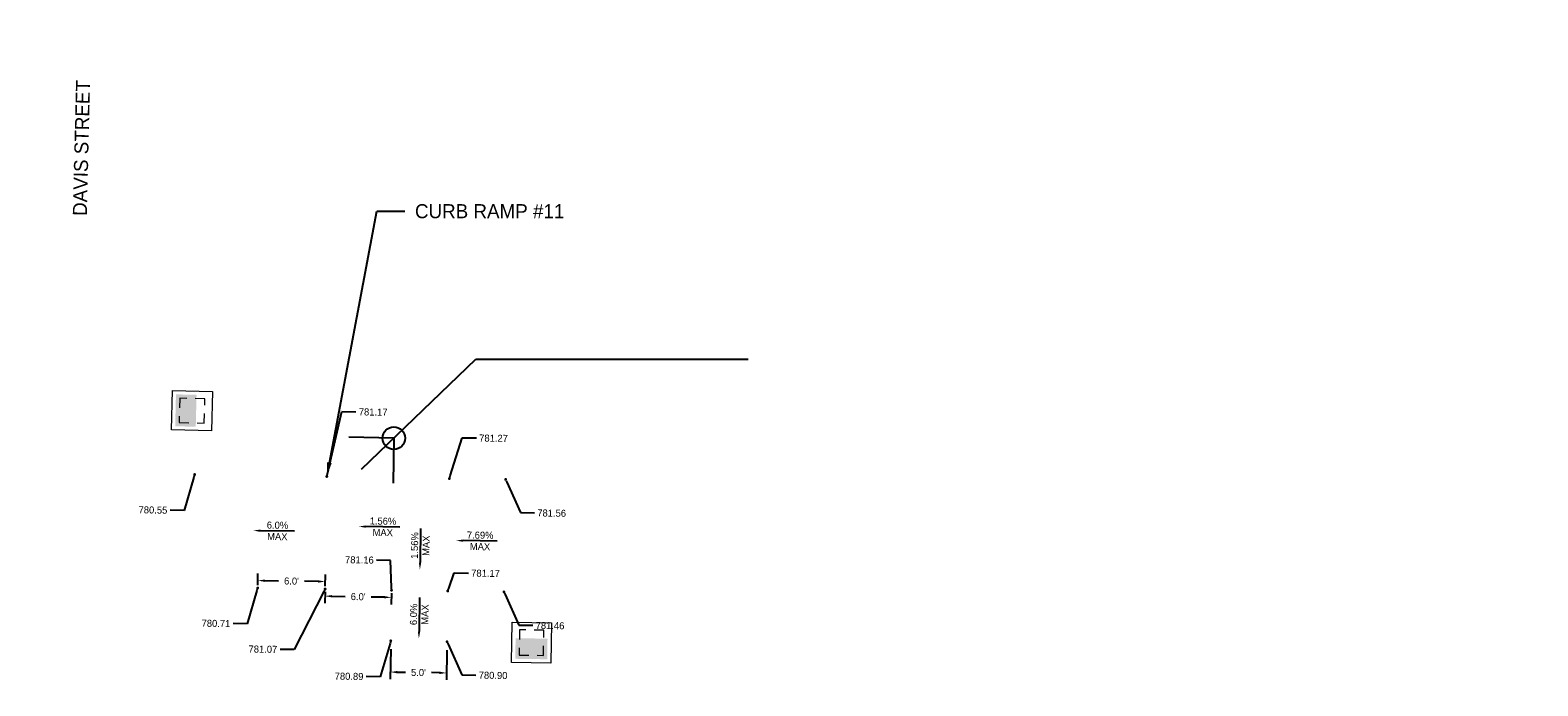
# Model space of a CAD drawing. Header units: feet. Extents: x 1384904 to 1390579, y 443400 to 444295.
# Tile 13 of 57: x 1388164 to 1388298, y 443975 to 444033. Entities that reach past the tile are written whole.
import ezdxf
from ezdxf import colors
from ezdxf.entities.mleader import LeaderData, LeaderLine
from ezdxf.math import Vec2, Vec3

# ---------------------------------------------------------------- set-up
doc = ezdxf.new("R2010")
doc.units = ezdxf.units.FT
doc.header["$MEASUREMENT"] = 0
doc.linetypes.add('drainage01', pattern=[1.6, 0.85, -0.75])
for name, color, linetype in [('DR_P_Cells', 1, 'Continuous'), ('DR_P_Storm_Sewer', 1, 'Continuous'), ('DT_P_Text', 3, 'Continuous'), ('PV_P_Text', 7, 'Continuous')]:
    doc.layers.add(name, color=color, linetype=linetype)
doc.styles.add('Slanted-Normal', font='font31.shx', dxfattribs={"height": 0.14})
doc.styles.get("Standard").update_dxf_attribs({"font": 'font31.shx'})
doc.dimstyles.get("Standard").update_dxf_attribs({"dimtxt": 0.18, "dimasz": 0.18, "dimexe": 0.18, "dimexo": 0.0625, "dimgap": 0.09, "dimtad": 0, "dimtih": 1, "dimtoh": 1, "dimdec": 4, "dimzin": 0, "dimdsep": 46, "dimtxsty": 'Standard', "dimcen": 0.09, "dimadec": 0, "dimazin": 0, "dimtfac": 1, "dimtdec": 4, "dimtofl": 0, "dimtmove": 0, "dimatfit": 3, "dimfxl": 1, "dimtolj": 1, "dimtzin": 0, "dimarcsym": 0})

# ---------------------------------------------------------------- blocks, each defined once
blk = doc.blocks.new('CB3A-P')
at = {"layer": 'Defpoints', "color": 20, "linetype": 'drainage01', "lineweight": 0}
blk.add_lwpolyline([(1.08, 1.12), (-1.08, 1.12), (-1.08, -1.12), (1.08, -1.12), (1.08, 1.12)], close=True, dxfattribs=at)
at = {"layer": 'DR_P_Cells', "color": 1, "linetype": 'Continuous', "lineweight": 13, "flags": 128}
blk.add_lwpolyline([(-1.75, 1.79), (1.75, 1.79), (1.75, -1.79), (-1.75, -1.79), (-1.75, 1.79)], close=True, dxfattribs=at)
at = {"layer": 'DR_P_Cells', "color": 1, "linetype": 'Continuous', "lineweight": 0, "extrusion": (0, 0, -1)}
blk.add_solid([(1.42, 0.37), (-1.42, 0.37), (1.42, -1.46), (-1.42, -1.46)], dxfattribs=at)
blk = doc.blocks.new('*D961')
at = {"layer": 'Defpoints', "color": 0, "transparency": 16777216}
for p in [(1388190.31, 443984.14), (1388184.3, 443983.57, 781.66), (1388190.3, 443983.48, 781.66)]:
    blk.add_point(p, dxfattribs=at)
at = {"layer": 'PV_P_Text', "color": 0, "lineweight": -2, "transparency": 16777216}
for p, q in [((1388184.31, 443983.82), (1388184.32, 443984.85)), ((1388184.94, 443984.22), (1388186.15, 443984.2)), ((1388189.69, 443984.15), (1388188.47, 443984.17)), ((1388190.31, 443983.73), (1388190.32, 443984.76))]:
    blk.add_line(p, q, dxfattribs=at)
at = {"layer": 'PV_P_Text', "color": 0, "transparency": 16777216}
for points in [[(1388184.94, 443984.32), (1388184.94, 443984.11), (1388184.31, 443984.23)], [(1388189.69, 443984.25), (1388189.69, 443984.04), (1388190.31, 443984.14)]]:
    blk.add_solid(points, dxfattribs=at)
at = {"layer": 'PV_P_Text', "color": 0, "transparency": 16777216, "insert": (1388187.31, 443984.18), "char_height": 0.625, "attachment_point": 5, "rotation": 359.156}
blk.add_mtext("\\A1;6.0'", dxfattribs=at)
blk = doc.blocks.new('*D962')
at = {"layer": 'Defpoints', "color": 0, "transparency": 16777216}
for p in [(1388190.3, 443983.48, 781.66), (1388196.19, 443982.73), (1388196.21, 443983.37, 781.66)]:
    blk.add_point(p, dxfattribs=at)
at = {"layer": 'PV_P_Text', "color": 0, "lineweight": -2, "transparency": 16777216}
for p, q in [((1388190.3, 443983.23), (1388190.28, 443982.22)), ((1388190.91, 443982.83), (1388192.08, 443982.81)), ((1388195.57, 443982.74), (1388194.4, 443982.76)), ((1388196.2, 443983.12), (1388196.18, 443982.1))]:
    blk.add_line(p, q, dxfattribs=at)
at = {"layer": 'PV_P_Text', "color": 0, "transparency": 16777216}
for points in [[(1388190.92, 443982.94), (1388190.91, 443982.73), (1388190.29, 443982.84)], [(1388195.57, 443982.85), (1388195.57, 443982.64), (1388196.19, 443982.73)]]:
    blk.add_solid(points, dxfattribs=at)
at = {"layer": 'PV_P_Text', "color": 0, "transparency": 16777216, "insert": (1388193.24, 443982.79), "char_height": 0.625, "attachment_point": 5, "rotation": 358.8936}
blk.add_mtext("\\A1;6.0'", dxfattribs=at)
blk = doc.blocks.new('_Dot')
at = {"color": 0, "linetype": 'ByBlock', "lineweight": -2}
blk.add_line((-0.5, 0), (-1, 0), dxfattribs=at)
at = {"color": 0, "linetype": 'ByBlock', "const_width": 0.5}
blk.add_lwpolyline([(-0.25, 0, 1), (0.25, 0, 1)], format="xyb", close=True, dxfattribs=at)
blk = doc.blocks.new('*D966')
at = {"layer": 'Defpoints', "color": 0, "transparency": 16777216}
for p in [(1388196.13, 443978.37), (1388201.13, 443978.29), (1388201.1, 443976.01)]:
    blk.add_point(p, dxfattribs=at)
at = {"layer": 'PV_P_Text', "color": 0, "lineweight": -2, "transparency": 16777216}
for p, q in [((1388196.13, 443978.12), (1388196.09, 443975.47)), ((1388201.13, 443978.04), (1388201.09, 443975.39)), ((1388196.72, 443976.08), (1388197.44, 443976.07)), ((1388200.47, 443976.02), (1388199.75, 443976.04))]:
    blk.add_line(p, q, dxfattribs=at)
at = {"layer": 'PV_P_Text', "color": 0, "transparency": 16777216}
for points in [[(1388196.72, 443976.19), (1388196.72, 443975.98), (1388196.1, 443976.09)], [(1388200.47, 443976.13), (1388200.47, 443975.92), (1388201.1, 443976.01)]]:
    blk.add_solid(points, dxfattribs=at)
at = {"layer": 'PV_P_Text', "color": 0, "transparency": 16777216, "insert": (1388198.6, 443976.05), "char_height": 0.625, "attachment_point": 5, "rotation": 359.0862}
blk.add_mtext("\\A1;5.0'", dxfattribs=at)
blk = doc.blocks.new('*D1065')
at = {"layer": 'Defpoints', "color": 0, "transparency": 16777216}
for p in [(1387895.13, 444137.12), (1387540.98, 443974.54), (1387898.95, 443973.3), (1387891.7, 443959.38), (1390194.58, 443935.45)]:
    blk.add_point(p, dxfattribs=at)
at = {"layer": 'DT_P_Text', "color": 0, "lineweight": -2, "transparency": 16777216}
for start, end in [(56.546, 80.0108), (8.0373, 33.7515)]:
    blk.add_arc((1387891.89, 443969.37), 8.07, start, end, dxfattribs=at)
at = {"layer": 'DT_P_Text', "color": 0, "transparency": 16777216}
for points in [[(1387893.27, 443977.12), (1387893.31, 443977.53), (1387892.05, 443977.44)], [(1387900.09, 443970.52), (1387899.67, 443970.49), (1387899.96, 443969.26)]]:
    blk.add_solid(points, dxfattribs=at)
at = {"layer": 'DT_P_Text', "color": 0, "transparency": 16777216, "insert": (1387897.69, 443974.98), "char_height": 1.25, "attachment_point": 5}
blk.add_mtext('\\A1;89°44\'10"', dxfattribs=at)
blk = doc.blocks.new('*D1066')
at = {"layer": 'Defpoints', "color": 0, "transparency": 16777216}
for p in [(1388170.02, 444145.73), (1387540.98, 443974.54), (1388173.06, 443969.46), (1388165.39, 443955.34), (1390194.58, 443935.45)]:
    blk.add_point(p, dxfattribs=at)
at = {"layer": 'DT_P_Text', "color": 0, "lineweight": -2, "transparency": 16777216}
for start, end in [(55.6454, 80.1702), (7.5921, 34.109)]:
    blk.add_arc((1388165.63, 443965.34), 8.5, start, end, dxfattribs=at)
at = {"layer": 'DT_P_Text', "color": 0, "transparency": 16777216}
for points in [[(1388167.06, 443973.51), (1388167.1, 443973.92), (1388165.84, 443973.84)], [(1388174.26, 443966.48), (1388173.84, 443966.45), (1388174.13, 443965.22)]]:
    blk.add_solid(points, dxfattribs=at)
at = {"layer": 'DT_P_Text', "color": 0, "transparency": 16777216, "insert": (1388171.75, 443971.23), "char_height": 1.25, "attachment_point": 5}
blk.add_mtext('\\A1;89°27\'2"', dxfattribs=at)
blk = doc.blocks.new('*D1068')
at = {"layer": 'Defpoints', "color": 0, "transparency": 16777216}
for p in [(1388548.53, 444294.6), (1387540.98, 443974.54), (1388551.28, 443965.87), (1388540.11, 443949.82), (1390194.58, 443935.45)]:
    blk.add_point(p, dxfattribs=at)
at = {"layer": 'DT_P_Text', "color": 0, "lineweight": -2, "transparency": 16777216}
for start, end in [(51.56, 82.8622), (4.8957, 37.0861)]:
    blk.add_arc((1388540.36, 443959.82), 12.48, start, end, dxfattribs=at)
at = {"layer": 'DT_P_Text', "color": 0, "transparency": 16777216}
for points in [[(1388541.89, 443972), (1388541.92, 443972.41), (1388540.66, 443972.3)], [(1388553, 443960.89), (1388552.59, 443960.88), (1388552.84, 443959.64)]]:
    blk.add_solid(points, dxfattribs=at)
at = {"layer": 'DT_P_Text', "color": 0, "transparency": 16777216, "insert": (1388549.36, 443968.47), "char_height": 1.25, "attachment_point": 5}
blk.add_mtext('\\A1;89°26\'46"', dxfattribs=at)
blk = doc.blocks.new('*D1070')
at = {"layer": 'Defpoints', "color": 0, "transparency": 16777216}
for p in [(1389005.13, 444177.18), (1387540.98, 443974.54), (1389009.17, 443958.89), (1388998.33, 443943.07), (1390194.58, 443935.45)]:
    blk.add_point(p, dxfattribs=at)
at = {"layer": 'DT_P_Text', "color": 0, "lineweight": -2, "transparency": 16777216}
for start, end in [(51.7097, 82.387), (5.1056, 36.7305)]:
    blk.add_arc((1388998.62, 443953.07), 12.04, start, end, dxfattribs=at)
at = {"layer": 'DT_P_Text', "color": 0, "transparency": 16777216}
for points in [[(1389000.2, 443964.8), (1389000.24, 443965.21), (1388998.97, 443965.11)], [(1389010.83, 443954.15), (1389010.41, 443954.13), (1389010.66, 443952.89)]]:
    blk.add_solid(points, dxfattribs=at)
at = {"layer": 'DT_P_Text', "color": 0, "transparency": 16777216, "insert": (1389007.32, 443961.4), "char_height": 1.25, "attachment_point": 5}
blk.add_mtext('\\A1;89°10\'51"', dxfattribs=at)
blk = doc.blocks.new('*D1071')
at = {"layer": 'Defpoints', "color": 0, "transparency": 16777216}
for p in [(1389529.02, 444160.85), (1387540.98, 443974.54), (1389519.6, 443952.65), (1390194.58, 443935.45), (1389523.36, 443935.34)]:
    blk.add_point(p, dxfattribs=at)
at = {"layer": 'DT_P_Text', "color": 0, "lineweight": -2, "transparency": 16777216}
for start, end in [(97.1524, 121.1449), (144.1097, 170.5654)]:
    blk.add_arc((1389523.61, 443945.34), 8.34, start, end, dxfattribs=at)
at = {"layer": 'DT_P_Text', "color": 0, "transparency": 16777216}
for points in [[(1389522.56, 443953.82), (1389522.58, 443953.41), (1389523.82, 443953.68)], [(1389515.59, 443946.68), (1389515.17, 443946.72), (1389515.27, 443945.46)]]:
    blk.add_solid(points, dxfattribs=at)
at = {"layer": 'DT_P_Text', "color": 0, "transparency": 16777216, "insert": (1389517.83, 443951.35), "char_height": 1.25, "attachment_point": 5}
blk.add_mtext('\\A1;90°35\'39"', dxfattribs=at)

msp = doc.modelspace()

# ---------------------------------------------------------------- linework, layer by layer
at = {"layer": 'DT_P_Text'}
for points in [[(1388193.52337, 443994.11881), (1388203.70586, 444003.9112)], [(1388203.70586, 444003.9112), (1388227.91733, 444003.9112)], [(1388196.40649, 443996.89147), (1388192.40767, 443996.98875)], [(1388196.40649, 443996.89147), (1388196.34756, 443992.8919)]]:
    msp.add_lwpolyline(points, dxfattribs=at)
msp.add_circle((1388196.40649, 443996.89147), 1, dxfattribs=at)
at = {"layer": 'PV_P_Text', "linetype": 'ByBlock', "lineweight": -2}
for points in [[(1388196.94925, 443988.97746), (1388193.91956, 443989.0221)], [(1388187.57054, 443988.61745), (1388184.54085, 443988.66209)], [(1388198.794, 443988.84957), (1388198.7406, 443985.82002)], [(1388205.60029, 443987.72916), (1388202.5706, 443987.77379)], [(1388198.69875, 443982.72443), (1388198.65043, 443979.69479)]]:
    msp.add_lwpolyline(points, dxfattribs=at)
at = {"layer": 'PV_P_Text'}
for points in [[(1388193.91802, 443988.91794), (1388193.29462, 443989.0313), (1388193.92109, 443989.12625)], [(1388184.53931, 443988.55793), (1388183.91591, 443988.6713), (1388184.54238, 443988.76624)], [(1388202.56907, 443987.66964), (1388201.94567, 443987.783), (1388202.57214, 443987.87795)], [(1388198.84475, 443985.81819), (1388198.72959, 443985.19512), (1388198.63645, 443985.82186)], [(1388198.75458, 443979.69313), (1388198.64046, 443979.06987), (1388198.54627, 443979.69645)]]:
    msp.add_solid(points, dxfattribs=at)

# ---------------------------------------------------------------- block references
at = {"layer": 'DR_P_Storm_Sewer', "color": 1}
for p, rotation in [((1388178.46045, 443999.32864, 781.04), 268.6064256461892), ((1388208.65452, 443978.70907, 781.464), 359.155959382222)]:
    msp.add_blockref('CB3A-P', p, dxfattribs=dict(at, rotation=rotation))

# ---------------------------------------------------------------- texts
at = {"layer": 'DT_P_Text', "insert": (1388167.85636, 444016.66753), "char_height": 1.25, "width": 29.678584, "attachment_point": 1, "rotation": 88.6064257, "style": 'Slanted-Normal'}
msp.add_mtext('DAVIS STREET', dxfattribs=at)
at = {"layer": 'PV_P_Text', "char_height": 0.625, "attachment_point": 5}
for s, insert, rotation in [('6.0%', (1388186.06315, 443989.14609), 359.1559594), ('1.56%', (1388195.44186, 443989.5061), 359.1559594), ('MAX', (1388186.04823, 443988.13345), 359.1559594), ('MAX', (1388195.42694, 443988.49346), 359.1559594), ('1.56%', (1388198.26101, 443987.34372), 88.9901574), ('MAX', (1388199.2736, 443987.32587), 88.9901574), ('7.69%', (1388204.09291, 443988.25779), 359.1559594), ('MAX', (1388204.07799, 443987.24516), 359.1559594), ('6.0%', (1388198.16828, 443981.21769), 89.086176), ('MAX', (1388199.1809, 443981.20153), 89.086176)]:
    msp.add_mtext(s, dxfattribs=dict(at, insert=insert, rotation=rotation))

# ---------------------------------------------------------------- dimensions: what is measured, and where the dimension line sits
at = {"layer": 'DT_P_Text'}
for base, line2, picture, middle in [((1388551.27813, 443965.86722), ((1388540.11322, 443949.82405), (1388548.52762, 444294.60374)), '*D1068', (1388549.35503, 443968.47325)), ((1389009.16818, 443958.8865), ((1388998.33294, 443943.07455), (1389005.1309, 444177.17687)), '*D1070', (1389007.32318, 443961.39682)), ((1389519.59746, 443952.65059), ((1389523.36155, 443935.33874), (1389529.02312, 444160.85051)), '*D1071', (1389517.83048, 443951.35217)), ((1388173.06391, 443969.45743), ((1388165.38689, 443955.34459), (1388170.01841, 444145.72851)), '*D1066', (1388171.75473, 443971.23141)), ((1387898.94504, 443973.29609), ((1387891.69628, 443959.37596), (1387895.13342, 444137.11607)), '*D1065', (1387897.69389, 443974.98408))]:
    dim = msp.add_angular_dim_2l(base=base, line1=((1387540.978, 443974.544), (1390194.57763, 443935.45023)), line2=line2, dimstyle='Standard', override={"dimscale": 10, "dimtxt": 0.125, "dimasz": 0.125, "dimgap": 0.05, "dimaunit": 1, "dimadec": 3}, dxfattribs=at)
    dim.commit()
    dim.dimension.update_dxf_attribs({"geometry": picture, "text_midpoint": middle})
at = {"layer": 'PV_P_Text'}
for p1, p2, distance, text, picture, middle in [((1388184.30303, 443983.56832), (1388190.30238, 443983.47993), 0.65966, "<>'", '*D961', (1388187.31242, 443984.18371, -781.6555)), ((1388190.30238, 443983.47993), (1388196.20722, 443983.36589), -0.63712, "6.0'", '*D962', (1388193.2425, 443982.78591, -781.6555)), ((1388196.13366, 443978.37252), (1388201.13303, 443978.29278), -2.2786, "<>'", '*D966', (1388198.597, 443976.05434))]:
    dim = msp.add_aligned_dim(p1=p1, p2=p2, distance=distance, text=text, dimstyle='Standard', override={"dimscale": 5, "dimtxt": 0.125, "dimasz": 0.125, "dimexe": 0.125, "dimexo": 0.05, "dimgap": 0.05, "dimtih": 0, "dimtoh": 0, "dimdec": 1}, dxfattribs=at)
    dim.commit()
    dim.dimension.update_dxf_attribs({"geometry": picture, "text_midpoint": middle})

# ---------------------------------------------------------------- leaders
at = {"layer": 'DT_P_Text'}
ml = msp.add_multileader_mtext('Standard', dxfattribs=at)
ml.set_content('CURB RAMP #11', color=256)
ml.set_leader_properties()
ml.build(insert=Vec2(0, 0))
ml.multileader.update_dxf_attribs({"text_right_attachment_type": 2, "dogleg_length": 0.25, "arrow_head_size": 1.25, "scale": 10})
ctx = ml.context
ctx.base_point, ctx.scale, ctx.char_height, ctx.arrow_head_size, ctx.landing_gap_size, ctx.plane_origin = Vec3(1388197.39047, 444017.06718), 10, 1.25, 1.25, 0.9, Vec3(1388190.44969, 443993.47885)
ctx.right_attachment = 2
notes = []
notes.append((ctx, [(1, (1, 1, 0), (1388194.89047, 444017.06718), (1, 0), 2.5, [(0, [(1388190.44969, 443993.47885)], 0, [])])]))
ctx.mtext.insert, ctx.mtext.flow_direction = Vec3(1388198.29047, 444017.69218), 5
at = {"layer": 'PV_P_Text'}
ml = msp.add_multileader_mtext('Standard', dxfattribs=at)
ml.set_content('781.17', color=256)
ml.set_leader_properties()
ml.set_arrow_properties(name='DOT')
ml.build(insert=Vec2(0, 0))
ml.multileader.update_dxf_attribs({"text_right_attachment_type": 2, "dogleg_length": 0.25, "arrow_head_size": 0.25, "scale": 5})
ctx = ml.context
ctx.base_point, ctx.scale, ctx.char_height, ctx.arrow_head_size, ctx.landing_gap_size, ctx.plane_origin, ctx.plane_x_axis, ctx.plane_y_axis = Vec3(1388193.04501, 443999.23293, 0.16933), 5, 0.625, 0.25, 0.25, Vec3(1388190.47887, 443993.46588, 0.16933), Vec3(0.999891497, -0.014730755), Vec3(0.014730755, 0.999891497)
ctx.right_attachment = 2
notes.append((ctx, [(1, (1, 1, 0), (1388191.79514, 443999.25135, 0.16933), (0.999891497, -0.014730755), 1.25, [(0, [(1388190.44969, 443993.47885, 0.16933)], 0, [])])]))
ctx.mtext.insert, ctx.mtext.text_direction, ctx.mtext.rotation, ctx.mtext.flow_direction = Vec3(1388193.29959, 443999.54172, 0.16933), Vec3(0.999891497, -0.014730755), 6.268454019, 5
ml = msp.add_multileader_mtext('Standard', dxfattribs=at)
ml.set_content('781.27', color=256)
ml.set_leader_properties()
ml.set_arrow_properties(name='DOT')
ml.build(insert=Vec2(0, 0))
ml.multileader.update_dxf_attribs({"text_right_attachment_type": 2, "dogleg_length": 0.25, "arrow_head_size": 0.25, "scale": 5})
ctx = ml.context
ctx.base_point, ctx.scale, ctx.char_height, ctx.arrow_head_size, ctx.landing_gap_size, ctx.plane_origin, ctx.plane_x_axis, ctx.plane_y_axis = Vec3(1388203.7528, 443996.90779), 5, 0.625, 0.25, 0.25, Vec3(1388201.38317, 443993.27818), Vec3(0.999891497, -0.014730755), Vec3(0.014730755, 0.999891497)
ctx.right_attachment = 2
notes.append((ctx, [(1, (1, 1, 0), (1388202.50294, 443996.9262), (0.999891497, -0.014730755), 1.25, [(0, [(1388201.35399, 443993.29115)], 0, [])])]))
ctx.mtext.insert, ctx.mtext.text_direction, ctx.mtext.rotation, ctx.mtext.flow_direction = Vec3(1388204.00738, 443997.21657), Vec3(0.999891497, -0.014730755), 6.268454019, 5
ml = msp.add_multileader_mtext('Standard', dxfattribs=at)
ml.set_content('780.55', color=256)
ml.set_leader_properties()
ml.set_arrow_properties(name='DOT')
ml.build(insert=Vec2(0, 0))
ml.multileader.update_dxf_attribs({"text_right_attachment_type": 2, "dogleg_length": 0.25, "arrow_head_size": 0.25, "scale": 5})
ctx = ml.context
ctx.base_point, ctx.scale, ctx.char_height, ctx.arrow_head_size, ctx.landing_gap_size, ctx.plane_origin, ctx.plane_x_axis, ctx.plane_y_axis = Vec3(1388172.92705, 443990.53097, 782.03311), 5, 0.625, 0.25, 0.25, Vec3(1388178.72958, 443993.63897, 782.03311), Vec3(0.999891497, -0.014730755), Vec3(0.014730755, 0.999891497)
ctx.right_attachment, ctx.text_align_type = 2, 2
notes.append((ctx, [(0, (1, 1, 0), (1388177.7668, 443990.45967, 782.03311), (-0.999891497, 0.014730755), 1.25, [(0, [(1388178.7004, 443993.65194, 782.03311)], 0, [])])]))
ctx.mtext.insert, ctx.mtext.text_direction, ctx.mtext.rotation, ctx.mtext.alignment, ctx.mtext.flow_direction = Vec3(1388176.27156, 443990.79423, 782.03311), Vec3(0.999891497, -0.014730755), 6.268454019, 3, 5
ml = msp.add_multileader_mtext('Standard', dxfattribs=at)
ml.set_content('781.56', color=256)
ml.set_leader_properties()
ml.set_arrow_properties(name='DOT')
ml.build(insert=Vec2(0, 0))
ml.multileader.update_dxf_attribs({"text_right_attachment_type": 2, "dogleg_length": 0.25, "arrow_head_size": 0.25, "scale": 5})
ctx = ml.context
ctx.base_point, ctx.scale, ctx.char_height, ctx.arrow_head_size, ctx.landing_gap_size, ctx.plane_origin, ctx.plane_x_axis, ctx.plane_y_axis = Vec3(1388208.9227, 443990.2464), 5, 0.625, 0.25, 0.25, Vec3(1388206.32387, 443993.20268), Vec3(0.999891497, -0.014730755), Vec3(0.014730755, 0.999891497)
ctx.right_attachment = 2
notes.append((ctx, [(0, (1, 1, 0), (1388207.67284, 443990.26482), (0.999891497, -0.014730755), 1.25, [(0, [(1388206.35344, 443993.2175)], 0, [])])]))
ctx.mtext.insert, ctx.mtext.text_direction, ctx.mtext.rotation, ctx.mtext.flow_direction = Vec3(1388209.17728, 443990.55519), Vec3(0.999891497, -0.014730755), 6.268454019, 5
ml = msp.add_multileader_mtext('Standard', dxfattribs=at)
ml.set_content('781.16', color=256)
ml.set_leader_properties()
ml.set_arrow_properties(name='DOT')
ml.build(insert=Vec2(0, 0))
ml.multileader.update_dxf_attribs({"text_right_attachment_type": 2, "dogleg_length": 0.25, "arrow_head_size": 0.25, "scale": 5})
ctx = ml.context
ctx.base_point, ctx.scale, ctx.char_height, ctx.arrow_head_size, ctx.landing_gap_size, ctx.plane_origin, ctx.plane_x_axis, ctx.plane_y_axis = Vec3(1388191.8366, 443986.08666), 5, 0.625, 0.25, 0.25, Vec3(1388196.23641, 443983.35292), Vec3(0.999891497, -0.014730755), Vec3(0.014730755, 0.999891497)
ctx.right_attachment, ctx.text_align_type = 2, 2
notes.append((ctx, [(0, (1, 1, 0), (1388196.12581, 443986.02347), (-0.999891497, 0.014730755), 1.25, [(0, [(1388196.20722, 443983.36589)], 0, [])])]))
ctx.mtext.insert, ctx.mtext.text_direction, ctx.mtext.rotation, ctx.mtext.alignment, ctx.mtext.flow_direction = Vec3(1388194.63058, 443986.35803), Vec3(0.999891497, -0.014730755), 6.268454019, 3, 5
ml = msp.add_multileader_mtext('Standard', dxfattribs=at)
ml.set_content('781.17', color=256)
ml.set_leader_properties()
ml.set_arrow_properties(name='DOT')
ml.build(insert=Vec2(0, 0))
ml.multileader.update_dxf_attribs({"text_right_attachment_type": 2, "dogleg_length": 0.25, "arrow_head_size": 0.25, "scale": 5})
ctx = ml.context
ctx.base_point, ctx.scale, ctx.char_height, ctx.arrow_head_size, ctx.landing_gap_size, ctx.plane_origin, ctx.plane_x_axis, ctx.plane_y_axis = Vec3(1388203.04024, 443984.8969), 5, 0.625, 0.25, 0.25, Vec3(1388201.17711, 443983.27742), Vec3(0.999891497, -0.014730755), Vec3(0.014730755, 0.999891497)
ctx.right_attachment = 2
notes.append((ctx, [(0, (1, 1, 0), (1388201.79037, 443984.91531), (0.999891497, -0.014730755), 1.25, [(0, [(1388201.20668, 443983.29224)], 0, [])])]))
ctx.mtext.insert, ctx.mtext.text_direction, ctx.mtext.rotation, ctx.mtext.flow_direction = Vec3(1388203.29481, 443985.20568), Vec3(0.999891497, -0.014730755), 6.268454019, 5
ml = msp.add_multileader_mtext('Standard', dxfattribs=at)
ml.set_content('780.71', color=256)
ml.set_leader_properties()
ml.set_arrow_properties(name='DOT')
ml.build(insert=Vec2(0, 0))
ml.multileader.update_dxf_attribs({"text_right_attachment_type": 2, "dogleg_length": 0.25, "arrow_head_size": 0.25, "scale": 5})
ctx = ml.context
ctx.base_point, ctx.scale, ctx.char_height, ctx.arrow_head_size, ctx.landing_gap_size, ctx.plane_origin, ctx.plane_x_axis, ctx.plane_y_axis = Vec3(1388178.75783, 443980.44399, 782.09615), 5, 0.625, 0.25, 0.25, Vec3(1388184.33221, 443983.55534, 782.09615), Vec3(0.999891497, -0.014730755), Vec3(0.014730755, 0.999891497)
ctx.right_attachment, ctx.text_align_type = 2, 2
notes.append((ctx, [(0, (1, 1, 0), (1388183.36943, 443980.37605, 782.09615), (-0.999891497, 0.014730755), 1.25, [(0, [(1388184.30303, 443983.56832, 782.09615)], 0, [])])]))
ctx.mtext.insert, ctx.mtext.text_direction, ctx.mtext.rotation, ctx.mtext.alignment, ctx.mtext.flow_direction = Vec3(1388181.8742, 443980.71061, 782.09615), Vec3(0.999891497, -0.014730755), 6.268454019, 3, 5
ml = msp.add_multileader_mtext('Standard', dxfattribs=at)
ml.set_content('781.07', color=256)
ml.set_leader_properties()
ml.set_arrow_properties(name='DOT')
ml.build(insert=Vec2(0, 0))
ml.multileader.update_dxf_attribs({"text_right_attachment_type": 2, "dogleg_length": 0.25, "arrow_head_size": 0.25, "scale": 5})
ctx = ml.context
ctx.base_point, ctx.scale, ctx.char_height, ctx.arrow_head_size, ctx.landing_gap_size, ctx.plane_origin, ctx.plane_x_axis, ctx.plane_y_axis = Vec3(1388182.92326, 443978.15373, 782.09615), 5, 0.625, 0.25, 0.25, Vec3(1388190.33156, 443983.46696, 782.09615), Vec3(0.999891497, -0.014730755), Vec3(0.014730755, 0.999891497)
ctx.right_attachment, ctx.text_align_type = 2, 2
notes.append((ctx, [(0, (1, 1, 0), (1388187.54478, 443978.08565, 782.09615), (-0.999891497, 0.014730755), 1.25, [(0, [(1388190.30238, 443983.47993, 782.09615)], 0, [])])]))
ctx.mtext.insert, ctx.mtext.text_direction, ctx.mtext.rotation, ctx.mtext.alignment, ctx.mtext.flow_direction = Vec3(1388186.04955, 443978.42021, 782.09615), Vec3(0.999891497, -0.014730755), 6.268454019, 3, 5
ml = msp.add_multileader_mtext('Standard', dxfattribs=at)
ml.set_content('781.46', color=256)
ml.set_leader_properties()
ml.set_arrow_properties(name='DOT')
ml.build(insert=Vec2(0, 0))
ml.multileader.update_dxf_attribs({"text_right_attachment_type": 2, "dogleg_length": 0.25, "arrow_head_size": 0.25, "scale": 5})
ctx = ml.context
ctx.base_point, ctx.scale, ctx.char_height, ctx.arrow_head_size, ctx.landing_gap_size, ctx.plane_origin, ctx.plane_x_axis, ctx.plane_y_axis = Vec3(1388208.77539, 443980.24749), 5, 0.625, 0.25, 0.25, Vec3(1388206.17657, 443983.20376), Vec3(0.999891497, -0.014730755), Vec3(0.014730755, 0.999891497)
ctx.right_attachment = 2
notes.append((ctx, [(0, (1, 1, 0), (1388207.52553, 443980.2659), (0.999891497, -0.014730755), 1.25, [(0, [(1388206.20614, 443983.21858)], 0, [])])]))
ctx.mtext.insert, ctx.mtext.text_direction, ctx.mtext.rotation, ctx.mtext.flow_direction = Vec3(1388209.02997, 443980.55627), Vec3(0.999891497, -0.014730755), 6.268454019, 5
ml = msp.add_multileader_mtext('Standard', dxfattribs=at)
ml.set_content('780.89', color=256)
ml.set_leader_properties()
ml.set_arrow_properties(name='DOT')
ml.build(insert=Vec2(0, 0))
ml.multileader.update_dxf_attribs({"text_right_attachment_type": 2, "dogleg_length": 0.25, "arrow_head_size": 0.25, "scale": 5})
ctx = ml.context
ctx.base_point, ctx.scale, ctx.char_height, ctx.arrow_head_size, ctx.landing_gap_size, ctx.plane_origin, ctx.plane_x_axis, ctx.plane_y_axis = Vec3(1388190.37254, 443975.74533, 781.6555), 5, 0.625, 0.25, 0.25, Vec3(1388196.17012, 443978.85341, 781.6555), Vec3(0.999891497, -0.014730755), Vec3(0.014730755, 0.999891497)
ctx.right_attachment, ctx.text_align_type = 2, 2
notes.append((ctx, [(0, (1, 1, 0), (1388195.20733, 443975.67411, 781.6555), (-0.999891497, 0.014730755), 1.25, [(0, [(1388196.14093, 443978.86638, 781.6555)], 0, [])])]))
ctx.mtext.insert, ctx.mtext.text_direction, ctx.mtext.rotation, ctx.mtext.alignment, ctx.mtext.flow_direction = Vec3(1388193.7121, 443976.00867, 781.6555), Vec3(0.999891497, -0.014730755), 6.268454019, 3, 5
ml = msp.add_multileader_mtext('Standard', dxfattribs=at)
ml.set_content('780.90', color=256)
ml.set_leader_properties()
ml.set_arrow_properties(name='DOT')
ml.build(insert=Vec2(0, 0))
ml.multileader.update_dxf_attribs({"text_right_attachment_type": 2, "dogleg_length": 0.25, "arrow_head_size": 0.25, "scale": 5})
ctx = ml.context
ctx.base_point, ctx.scale, ctx.char_height, ctx.arrow_head_size, ctx.landing_gap_size, ctx.plane_origin, ctx.plane_x_axis, ctx.plane_y_axis = Vec3(1388203.70965, 443975.82163, 781.6555), 5, 0.625, 0.25, 0.25, Vec3(1388201.11082, 443978.77791, 781.6555), Vec3(0.999891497, -0.014730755), Vec3(0.014730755, 0.999891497)
ctx.right_attachment = 2
notes.append((ctx, [(0, (1, 1, 0), (1388202.45978, 443975.84004, 781.6555), (0.999891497, -0.014730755), 1.25, [(0, [(1388201.14039, 443978.79272, 781.6555)], 0, [])])]))
ctx.mtext.insert, ctx.mtext.text_direction, ctx.mtext.rotation, ctx.mtext.flow_direction = Vec3(1388203.96422, 443976.13041, 781.6555), Vec3(0.999891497, -0.014730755), 6.268454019, 5
for ctx, leaders in notes:
    for number, flags, end, landing, length, lines in leaders:
        leader = LeaderData()
        leader.index, (leader.has_last_leader_line, leader.has_dogleg_vector, leader.attachment_direction) = number, flags
        leader.last_leader_point, leader.dogleg_vector, leader.dogleg_length = Vec3(end), Vec3(landing), length
        for number, points, colour, breaks in lines:
            line = LeaderLine()
            line.index, line.vertices, line.color, line.breaks = number, Vec3.list(points), colors.encode_raw_color(colour), breaks
            leader.lines.append(line)
        ctx.leaders.append(leader)

doc.saveas('drawing.dxf')
